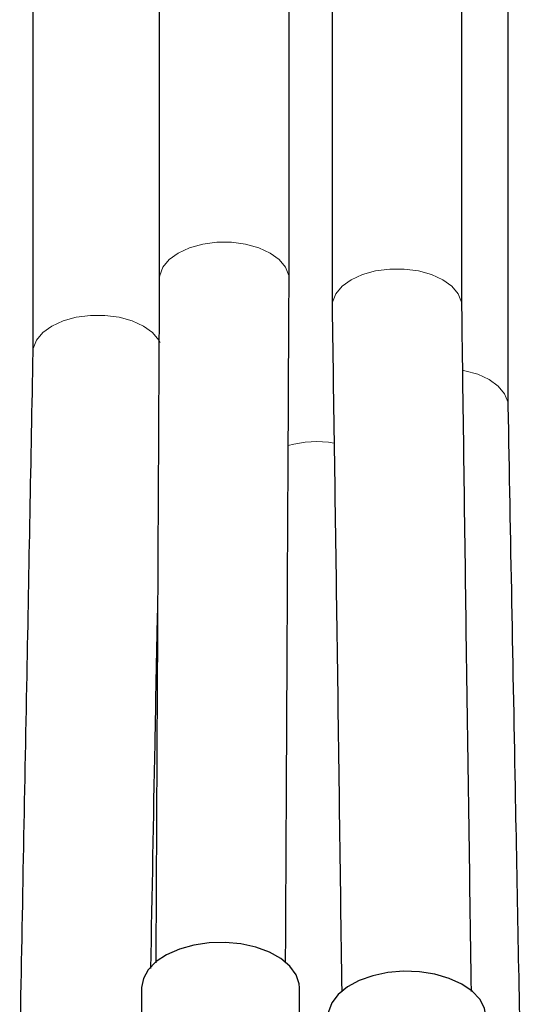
# Model space of a CAD drawing. Header units: millimetres. Extents: x 5 to 418, y 2 to 292.
# Tile 12 of 31: x 339 to 347, y 84 to 99. Entities that reach past the tile are written whole.
import ezdxf

# ---------------------------------------------------------------- set-up
doc = ezdxf.new("R2010")
doc.units = ezdxf.units.MM

msp = doc.modelspace()

# ---------------------------------------------------------------- linework, layer by layer
at = {"color": 7, "linetype": 'Continuous', "lineweight": 25}
for p, q in [((343.2633676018, 95.2131767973), (343.2633676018, 115.1697452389)), ((343.917352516, 115.1108806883), (343.917352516, 94.8067732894)), ((341.2900342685, 114.9371784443), (341.2900342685, 95.2131767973)), ((345.8906858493, 94.8067732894), (345.8906858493, 114.3865580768)), ((346.594673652, 93.2900547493), (346.594673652, 113.5942954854)), ((339.3667038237, 113.4780435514), (339.3667038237, 94.1028617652)), ((341.0214862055, 84.444924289), (341.0214862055, 81.9408657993)), ((343.4214862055, 81.9780035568), (343.4214862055, 84.444924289))]:
    msp.add_line(p, q, dxfattribs=at)
at = {"color": 7, "linetype": 'Continuous', "lineweight": 18, "flags": 128}
for points in [[(343.2633650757, 95.2118879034), (343.2571636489, 95.276950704), (343.2079991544, 95.4013006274), (343.1121354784, 95.5162172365), (342.9743796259, 95.6159381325), (342.8016392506, 95.6954628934), (342.6025762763, 95.7508038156), (342.3871725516, 95.7791858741), (342.1662293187, 95.7791858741), (341.950825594, 95.7508038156), (341.7517626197, 95.6954628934), (341.5790222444, 95.6159381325), (341.4412663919, 95.5162172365), (341.3454027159, 95.4013006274), (341.2962382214, 95.276950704), (341.2900356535, 95.2141311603)], [(345.8906804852, 94.808651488), (345.8844818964, 94.8705471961), (345.8353174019, 94.9948971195), (345.7394537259, 95.1098137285), (345.6016978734, 95.2095346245), (345.4289574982, 95.2890593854), (345.2298945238, 95.3444003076), (345.0144907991, 95.3727823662), (344.7935475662, 95.3727823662), (344.5781438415, 95.3444003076), (344.3790808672, 95.2890593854), (344.2063404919, 95.2095346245), (344.0685846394, 95.1098137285), (343.9727209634, 94.9948971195), (343.9235564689, 94.8705471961), (343.9173655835, 94.8038418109)], [(341.3039666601, 94.255464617), (341.2846687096, 94.2909855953), (341.1888050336, 94.4059022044), (341.0510491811, 94.5056231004), (340.8783088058, 94.5851478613), (340.6792458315, 94.6404887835), (340.4638421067, 94.668870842), (340.2428988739, 94.668870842), (340.0274951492, 94.6404887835), (339.8284321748, 94.5851478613), (339.6556917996, 94.5056231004), (339.5179359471, 94.4059022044), (339.4220722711, 94.2909855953), (339.3729077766, 94.1666356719), (339.3667560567, 94.1087225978)], [(346.5946717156, 93.291183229), (346.5884696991, 93.353828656), (346.5393052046, 93.4781785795), (346.4434415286, 93.5930951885), (346.3056856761, 93.6928160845), (346.1329453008, 93.7723408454), (345.9338823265, 93.8276817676), (345.9043141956, 93.8333536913)]]:
    msp.add_lwpolyline(points, dxfattribs=at)
at = {"color": 7, "linetype": 'Continuous', "lineweight": 25, "flags": 128}
for points in [[(342.5320690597, 85.1140648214), (342.2923840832, 85.1364594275), (342.0497965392, 85.1305425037), (341.8142379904, 85.0965562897), (341.5953522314, 85.035892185), (341.4021004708, 84.9510337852), (341.2423944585, 84.8454552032), (341.1227725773, 84.7234788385), (341.0481321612, 84.5900984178), (341.0215289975, 84.4507745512), (341.0214862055, 84.444924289)], [(343.4214862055, 84.444924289), (343.4163120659, 84.5091854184), (343.3694462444, 84.6467173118), (343.2755828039, 84.7759877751), (343.1385645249, 84.8917044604), (342.9640009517, 84.9891299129), (342.7590387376, 85.0642755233), (342.5320690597, 85.1140648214)], [(346.2548686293, 84.0066459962), (346.2323026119, 84.140359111), (346.1615751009, 84.2744482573), (346.045538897, 84.3975735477), (345.8889445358, 84.5046942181), (345.6982030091, 84.5914247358), (345.4811232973, 84.6542143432), (345.2465926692, 84.6904924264), (345.0042128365, 84.6987737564), (344.7639068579, 84.6787192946), (344.5355128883, 84.6311500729), (344.3283814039, 84.558013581), (344.1509923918, 84.4623040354), (344.010608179, 84.3479397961), (343.9129761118, 84.2196029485), (343.8620932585, 84.0825476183), (343.8548686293, 84.0066459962)]]:
    msp.add_lwpolyline(points, dxfattribs=at)
at = {"color": 7, "linetype": 'Continuous', "lineweight": 18}
msp.add_arc((343.6855408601, 91.1035432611), 1.64618646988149, 80.7882326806, 105.3786627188, dxfattribs=at)
at = {"color": 7, "linetype": 'Continuous', "lineweight": 25}
for points, knots in [([(341.2900563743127, 95.21428030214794), (341.2817307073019, 93.58877524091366), (341.2639865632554, 90.12440464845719), (341.2462335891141, 86.6657074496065), (341.236810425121, 84.82985331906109)], [0, 0, 0, 0, 0.4692064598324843, 1, 1, 1, 1]), ([(343.2101072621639, 84.82947147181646), (343.2177742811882, 86.32635036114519), (343.2355158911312, 89.7901530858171), (343.2532660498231, 93.24833880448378), (343.2633454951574, 95.21207301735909)], [0, 0, 0, 0, 0.4321490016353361, 1, 1, 1, 1]), ([(343.917366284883, 94.80407268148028), (343.9420885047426, 93.13287175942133), (343.9934749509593, 89.65919193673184), (344.0392909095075, 86.18837663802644), (344.0630646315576, 84.38738412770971)], [0, 0, 0, 0, 0.4811039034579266, 1, 1, 1, 1]), ([(346.0359582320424, 84.39308865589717), (346.0094025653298, 86.19543977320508), (345.9582269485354, 89.66876360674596), (345.9126189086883, 93.13918529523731), (345.8906774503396, 94.80876182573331)], [0, 0, 0, 0, 0.5189124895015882, 1, 1, 1, 1]), ([(339.3667598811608, 94.10888578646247), (339.3362687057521, 92.47087925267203), (339.2712185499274, 88.97634095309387), (339.203784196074, 85.48588046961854), (339.1679585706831, 83.63151511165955)], [0, 0, 0, 0, 0.4687333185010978, 1, 1, 1, 1]), ([(346.7936989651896, 82.74732110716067), (346.7648876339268, 84.26980607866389), (346.6983561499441, 87.78554728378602), (346.6322252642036, 91.29925964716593), (346.5947322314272, 93.29136562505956)], [0, 0, 0, 0, 0.4330480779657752, 1, 1, 1, 1]), ([(341.1619769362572, 84.74040570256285), (341.1831306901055, 85.87914107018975), (341.2166066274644, 87.6811963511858), (341.2512988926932, 89.48022743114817), (341.2640687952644, 90.14243416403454)], [0, 0, 0, 0, 0.6319092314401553, 1, 1, 1, 1])]:
    msp.add_open_spline(points, degree=3, knots=knots, dxfattribs=at)

doc.saveas('drawing.dxf')
